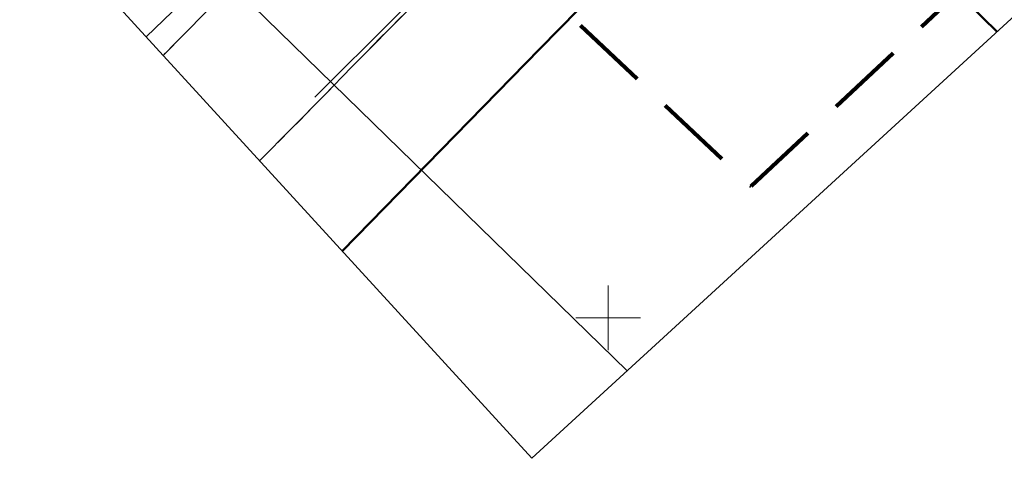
# Model space of a CAD drawing. Header units: metres. Extents: x 0 to 6446955, y 0 to 5658558.
# Tile 85 of 188: x 6441155 to 6441231, y 5654439 to 5654473. Entities that reach past the tile are written whole.
import ezdxf

# ---------------------------------------------------------------- set-up
doc = ezdxf.new("R2010")
doc.units = ezdxf.units.M
doc.header["$MEASUREMENT"] = 0
for name, pattern in [('1.5_0.5', [2, 1.5, -0.5]), ('2', [0.9, 0.6, -0.3]), ('219-500', [0]), ('PRZER2-1', [3, 2, -1])]:
    doc.linetypes.add(name, pattern=pattern)
doc.layers.get('0').update_dxf_attribs({"color": 2, "linetype": 'CONTINUOUS', "lineweight": 5})
doc.layers.add('1ramki', color=7, linetype='PRZER2-1', lineweight=18)
for name, color, linetype in [('219-działka ewidencyjna', 7, 'CONTINUOUS'), ('312-budynek ewidencyjny', 7, 'CONTINUOUS'), ('jezdnia', 7, 'CONTINUOUS'), ('krawężnik', 7, 'CONTINUOUS'), ('przewód kanalizacyjny', 7, 'CONTINUOUS'), ('przewód wodociągowy', 7, 'CONTINUOUS'), ('Zakres', 7, 'CONTINUOUS')]:
    doc.layers.add(name, color=color, linetype=linetype)

msp = doc.modelspace()

# ---------------------------------------------------------------- linework, layer by layer
at = {"color": 0, "lineweight": 13}
for p, q in [((6441200, 5654447.5), (6441200, 5654452.5)), ((6441200, 5654447.5), (6441200, 5654452.5)), ((6441200, 5654447.5), (6441200, 5654452.5)), ((6441200, 5654447.5), (6441200, 5654452.5)), ((6441197.5, 5654450), (6441200, 5654450)), ((6441197.5, 5654450), (6441200, 5654450)), ((6441200, 5654450), (6441202.5, 5654450)), ((6441200, 5654450), (6441202.5, 5654450))]:
    msp.add_line(p, q, dxfattribs=at)
at = {"layer": '1ramki', "color": 0, "linetype": 'Continuous', "lineweight": 13, "flags": 128}
msp.add_lwpolyline([(6441006.976, 5654850.87), (6441297.309, 5654533.78), (6441194.112, 5654439.161), (6440903.779, 5654756.251)], close=True, dxfattribs=at)
at = {"layer": '219-działka ewidencyjna', "color": 3, "linetype": '219-500', "lineweight": 13}
msp.add_lwpolyline([(6441201.471, 5654445.908), (6441166.4, 5654480.13)], dxfattribs=at)
at = {"layer": '312-budynek ewidencyjny', "color": 7, "linetype": 'Continuous', "lineweight": 50, "flags": 128}
msp.add_lwpolyline([(6441194.74, 5654470.74), (6441212.67, 5654489.02)], dxfattribs=at)
at = {"layer": '312-budynek ewidencyjny', "color": 7, "linetype": 'Continuous', "lineweight": 50}
for points in [[(6441212.67, 5654489.02), (6441229.994, 5654472.06)], [(6441179.479, 5654455.143), (6441194.74, 5654470.74)]]:
    msp.add_lwpolyline(points, dxfattribs=at)
at = {"layer": 'jezdnia', "color": 7, "linetype": '1.5_0.5', "lineweight": 13}
msp.add_lwpolyline([(6441173.11, 5654462.098), (6441178.1, 5654467.14), (6441180.22, 5654469.35), (6441189.15, 5654478.36), (6441192.71, 5654474.91), (6441206.6, 5654489.1), (6441195.3, 5654500.34), (6441165.669, 5654470.226)], dxfattribs=at)
at = {"layer": 'krawężnik', "color": 7, "linetype": 'Continuous', "lineweight": 13}
for points in [[(6441206.6, 5654489.1), (6441195.3, 5654500.34), (6441165.669, 5654470.226)], [(6441206.6, 5654489.1), (6441192.71, 5654474.91), (6441189.15, 5654478.36), (6441180.22, 5654469.35), (6441178.1, 5654467.14), (6441173.11, 5654462.098)]]:
    msp.add_lwpolyline(points, dxfattribs=at)
at = {"layer": 'przewód kanalizacyjny', "color": 34, "linetype": 'Continuous', "lineweight": 13, "flags": 128}
msp.add_lwpolyline([(6441196.11, 5654485.7), (6441177.38, 5654467.02)], dxfattribs=at)
at = {"layer": 'przewód wodociągowy', "color": 5, "linetype": 'Continuous', "lineweight": 13}
msp.add_lwpolyline([(6441164.354, 5654471.661), (6441175.03, 5654481.95), (6441194.73, 5654501.74), (6441206, 5654490.87), (6441215.73, 5654500.43), (6441236.2, 5654477.75)], dxfattribs=at)
at = {"layer": 'Zakres', "color": 6, "linetype": '2', "lineweight": 100, "ltscale": 10, "flags": 128}
msp.add_lwpolyline([(6441211.03, 5654460.14), (6441266.77, 5654512.35), (6441224.8, 5654559.63), (6441178.57, 5654603.37), (6440988.78, 5654809.39), (6440937.98, 5654767.06), (6441124.95, 5654563.86), (6441139.06, 5654527.87)], close=True, dxfattribs=at)

doc.saveas('drawing.dxf')
